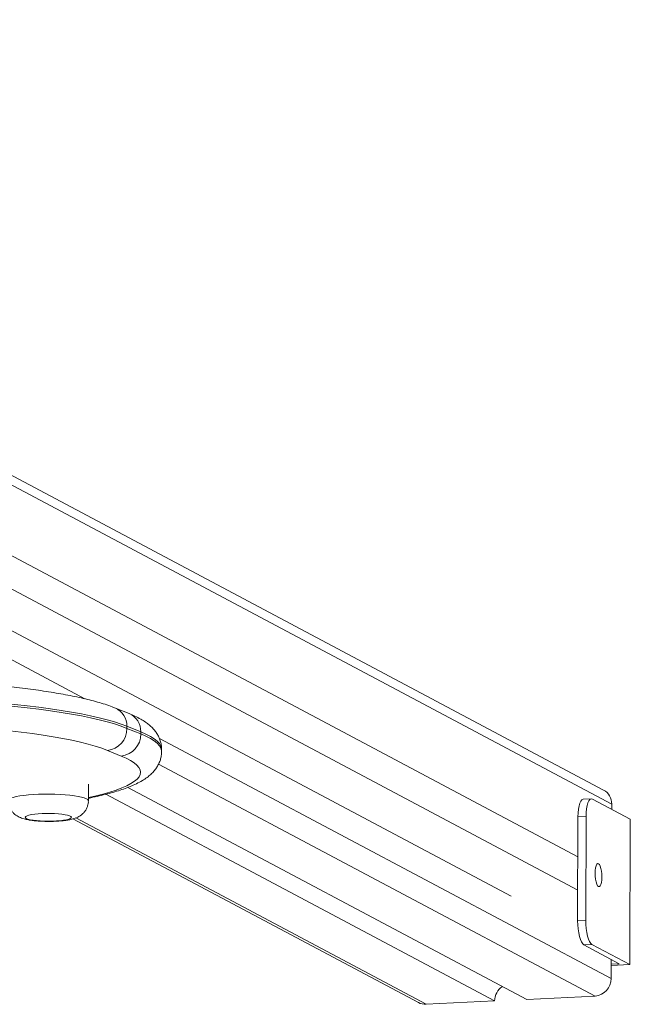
# Model space of a CAD drawing. Header units: millimetres. Extents: x 4385 to 11928, y 17253 to 36963.
# Tile 207 of 256: x 7693.501 to 7693.792, y 18767.523 to 18767.992. Entities that reach past the tile are written whole.
import ezdxf

# ---------------------------------------------------------------- set-up
doc = ezdxf.new("R2010")
doc.units = ezdxf.units.MM
doc.layers.add('БЛАГО_Ботаническая_Р$0$БЛАГО_МАФ', color=7, linetype='Continuous', lineweight=0, true_color=0x000000)

# ---------------------------------------------------------------- blocks, each defined once
blk = doc.blocks.new('БЛАГО_Ботаническая_Р$0$дио 1.15')
at = {"layer": 'БЛАГО_Ботаническая_Р$0$БЛАГО_МАФ'}
for p, q in [((-1.812531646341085, -0.7628434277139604), (-1.446843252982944, -0.06925238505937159)), ((-1.452257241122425, -0.1171192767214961), (-1.809470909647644, -0.7946366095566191)), ((-1.436420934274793, -0.1171192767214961), (-1.79363460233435, -0.7946366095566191)), ((-1.40276868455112, -0.1171192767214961), (-1.76845709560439, -0.8107103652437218)), ((-1.761754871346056, -0.806796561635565), (-1.396991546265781, -0.1149600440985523)), ((-1.585945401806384, -0.3068546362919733), (-1.719084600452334, -0.5593762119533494)), ((-1.775896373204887, -0.5552970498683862), (-1.864123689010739, -0.7226353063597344)), ((-1.776343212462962, -0.5539457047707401), (-1.863308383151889, -0.7188902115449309)), ((-1.767719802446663, -0.5612705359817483), (-1.75980167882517, -0.5612705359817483)), ((-1.767579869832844, -0.5612518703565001), (-1.767719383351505, -0.5612705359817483)), ((-1.764569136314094, -0.5695920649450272), (-1.862420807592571, -0.7551848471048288)), ((-1.746311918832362, -0.5768558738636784), (-1.743676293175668, -0.5702661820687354)), ((-1.726105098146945, -0.5805832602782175), (-1.723469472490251, -0.5739933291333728)), ((-1.761240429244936, -0.5801159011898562), (-1.861619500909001, -0.7705021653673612)), ((-1.733139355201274, -0.5795358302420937), (-1.735774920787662, -0.5861255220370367)), ((-1.734785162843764, -0.5861255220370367), (-1.732149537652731, -0.5795358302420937)), ((-1.733139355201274, -0.5795358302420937), (-1.732149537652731, -0.5795358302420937)), ((-1.735774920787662, -0.5861255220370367), (-1.734785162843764, -0.5861255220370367)), ((-1.750064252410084, -0.5946976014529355), (-1.859916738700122, -0.8030517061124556)), ((-1.737887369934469, -0.5950388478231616), (-1.851597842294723, -0.8107103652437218)), ((-1.744085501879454, -0.5961018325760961), (-1.743095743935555, -0.5961018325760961)), ((-1.864123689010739, -0.7226353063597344), (-1.862420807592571, -0.7551848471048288)), ((-1.861619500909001, -0.7705021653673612), (-1.859916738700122, -0.8030517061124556)), ((-1.824077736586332, -0.7946366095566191), (-1.823877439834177, -0.7984659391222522)), ((-1.774589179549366, -0.7946366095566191), (-1.824077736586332, -0.7946366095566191)), ((-1.774388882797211, -0.7984659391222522), (-1.774589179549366, -0.7946366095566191)), ((-1.765955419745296, -0.8009570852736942), (-1.766155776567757, -0.7971277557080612)), ((-1.835365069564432, -0.8014816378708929), (-1.844904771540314, -0.8195753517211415)), ((-1.844469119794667, -0.8145396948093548), (-1.835565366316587, -0.7976523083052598)), ((-1.835365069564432, -0.8014816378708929), (-1.835565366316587, -0.7976523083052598)), ((-1.774388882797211, -0.7984659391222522), (-1.823877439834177, -0.7984659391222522)), ((-1.766081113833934, -0.8014816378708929), (-1.775620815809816, -0.8195753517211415)), ((-1.851597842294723, -0.8107103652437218), (-1.842450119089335, -0.8107103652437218)), ((-1.844904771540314, -0.8195753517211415), (-1.845368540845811, -0.8107103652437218)), ((-1.844669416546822, -0.8107103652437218), (-1.844469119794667, -0.8145396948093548)), ((-1.77094686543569, -0.8107103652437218), (-1.76845709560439, -0.8107103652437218)), ((-1.775620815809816, -0.8195753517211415), (-1.844904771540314, -0.8195753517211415))]:
    blk.add_line(p, q, dxfattribs=at)
at = {"layer": 'БЛАГО_Ботаническая_Р$0$БЛАГО_МАФ', "flags": 128}
for points in [[(-1.743676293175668, -0.5702661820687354), (-1.742663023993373, -0.5675316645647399), (-1.74167643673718, -0.5644626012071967), (-1.740719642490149, -0.5610688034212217), (-1.73979563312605, -0.5573605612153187), (-1.738907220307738, -0.5533493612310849), (-1.738057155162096, -0.5490474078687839), (-1.737248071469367, -0.5444681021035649), (-1.736482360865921, -0.5396255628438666), (-1.735762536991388, -0.5345346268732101), (-1.735090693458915, -0.5292108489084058), (-1.73446892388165, -0.523670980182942), (-1.733899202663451, -0.5179320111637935), (-1.733383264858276, -0.5120111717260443), (-1.732922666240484, -0.5059273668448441), (-1.732518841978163, -0.499699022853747), (-1.732173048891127, -0.4933452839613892), (-1.731886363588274, -0.4868857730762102), (-1.731659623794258, -0.4803403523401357), (-1.731493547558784, -0.4737293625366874), (-1.731388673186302, -0.4670731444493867), (-1.731345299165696, -0.4603920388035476), (-1.731363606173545, -0.4537068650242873)], [(-1.719800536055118, -0.4532631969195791), (-1.719780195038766, -0.4601905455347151), (-1.71982099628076, -0.4671147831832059), (-1.719922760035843, -0.4740160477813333), (-1.720085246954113, -0.4808751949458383), (-1.720307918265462, -0.4876728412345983), (-1.720590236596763, -0.4943896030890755), (-1.720931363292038, -0.5010065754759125), (-1.721330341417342, -0.5075053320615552), (-1.721786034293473, -0.5138672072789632), (-1.722297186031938, -0.5200747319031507), (-1.722862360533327, -0.5261099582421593), (-1.723479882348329, -0.5319561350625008), (-1.724148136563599, -0.5375967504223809), (-1.724865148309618, -0.5430157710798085), (-1.725628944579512, -0.5481978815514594), (-1.726437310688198, -0.5531287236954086), (-1.727287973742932, -0.557794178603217), (-1.728178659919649, -0.5621813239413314), (-1.729106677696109, -0.5662774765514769), (-1.730069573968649, -0.5700711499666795), (-1.731064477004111, -0.57355205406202), (-1.732088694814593, -0.5767096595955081), (-1.733139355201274, -0.5795358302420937)], [(-1.732149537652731, -0.5795358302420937), (-1.731098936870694, -0.5767096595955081), (-1.730074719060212, -0.57355205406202), (-1.729079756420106, -0.5700711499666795), (-1.72811691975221, -0.5662774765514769), (-1.727188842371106, -0.5621813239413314), (-1.726298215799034, -0.557794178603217), (-1.725447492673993, -0.5531287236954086), (-1.724639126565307, -0.5481978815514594), (-1.72387539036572, -0.5430157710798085), (-1.723158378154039, -0.5375967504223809), (-1.72249012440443, -0.5319561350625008), (-1.721872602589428, -0.5261099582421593), (-1.721307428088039, -0.5200747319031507), (-1.720796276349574, -0.5138672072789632), (-1.720340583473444, -0.5075053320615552), (-1.719941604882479, -0.5010065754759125), (-1.719600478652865, -0.4943896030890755), (-1.719318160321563, -0.4876728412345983), (-1.719095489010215, -0.4808751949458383), (-1.718933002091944, -0.4740160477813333), (-1.718831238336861, -0.4671147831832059), (-1.718790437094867, -0.4601905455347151), (-1.718810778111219, -0.4532631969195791)], [(-1.767719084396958, -0.523129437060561), (-1.767427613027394, -0.5232108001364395), (-1.767000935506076, -0.5236271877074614), (-1.766587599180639, -0.5243896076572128), (-1.766195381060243, -0.5254837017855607), (-1.765831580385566, -0.526889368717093), (-1.765502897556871, -0.5285800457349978), (-1.765215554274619, -0.530524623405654), (-1.764974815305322, -0.5326864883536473), (-1.764785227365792, -0.5350256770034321), (-1.764650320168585, -0.5374986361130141), (-1.764572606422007, -0.5400589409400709), (-1.764553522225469, -0.5426592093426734), (-1.764593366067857, -0.5452511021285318), (-1.764691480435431, -0.5477858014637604), (-1.764846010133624, -0.5502168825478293), (-1.7650540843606, -0.5524981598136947), (-1.765311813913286, -0.5545879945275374), (-1.765614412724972, -0.5564469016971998), (-1.765956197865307, -0.5580404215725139), (-1.766330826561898, -0.5593388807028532), (-1.766731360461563, -0.560317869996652), (-1.767150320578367, -0.5609596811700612), (-1.767579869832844, -0.5612518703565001)], [(-1.775556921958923, -0.5532299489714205), (-1.775231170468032, -0.5529655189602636), (-1.774918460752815, -0.5523552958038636), (-1.774628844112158, -0.5514184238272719), (-1.774371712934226, -0.5501852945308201), (-1.774155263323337, -0.5486956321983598), (-1.773986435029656, -0.5469970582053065), (-1.773870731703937, -0.5451443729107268), (-1.773811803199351, -0.5431971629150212), (-1.773811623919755, -0.5412176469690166), (-1.773870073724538, -0.5392699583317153), (-1.773985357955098, -0.5374163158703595), (-1.774153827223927, -0.5357163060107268), (-1.774369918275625, -0.5342249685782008), (-1.774626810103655, -0.5329896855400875), (-1.77491618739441, -0.5320506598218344), (-1.775228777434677, -0.5314375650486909), (-1.775554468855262, -0.5311707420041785), (-1.775882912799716, -0.5312580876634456), (-1.776203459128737, -0.5316972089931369), (-1.776505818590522, -0.5324739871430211), (-1.776780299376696, -0.5335632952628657), (-1.777018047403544, -0.5349301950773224), (-1.777211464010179, -0.5365308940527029), (-1.777354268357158, -0.5383137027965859), (-1.777441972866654, -0.5402211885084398), (-1.777471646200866, -0.5421925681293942), (-1.777442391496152, -0.5441641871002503), (-1.777355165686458, -0.5460726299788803), (-1.777212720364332, -0.5478563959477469), (-1.777019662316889, -0.5494585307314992), (-1.776782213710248, -0.5508273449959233), (-1.776507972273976, -0.5519190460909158), (-1.776205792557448, -0.5526982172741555), (-1.775885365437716, -0.5531399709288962), (-1.775556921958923, -0.5532299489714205)], [(-1.766139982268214, -0.5612705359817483), (-1.765427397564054, -0.5644063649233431), (-1.764496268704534, -0.5680894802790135), (-1.763532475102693, -0.5714548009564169), (-1.762539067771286, -0.5744915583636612), (-1.761519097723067, -0.5771908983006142), (-1.760475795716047, -0.5795442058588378), (-1.759412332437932, -0.5815438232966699), (-1.758332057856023, -0.5831840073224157), (-1.757238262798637, -0.5844594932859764), (-1.756134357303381, -0.5853664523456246), (-1.755023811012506, -0.5859017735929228), (-1.753910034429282, -0.5860640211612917), (-1.752796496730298, -0.5858527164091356), (-1.751686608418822, -0.5852683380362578), (-1.750583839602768, -0.584312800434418), (-1.749491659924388, -0.5829892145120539), (-1.748413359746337, -0.5813014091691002), (-1.747352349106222, -0.5792548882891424), (-1.746311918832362, -0.5768558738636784)], [(-1.735774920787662, -0.5861255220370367), (-1.736854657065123, -0.5886238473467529), (-1.737954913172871, -0.5907715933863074), (-1.739072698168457, -0.5925630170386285), (-1.740204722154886, -0.5939926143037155), (-1.741347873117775, -0.595056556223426), (-1.742498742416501, -0.5957517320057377), (-1.743654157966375, -0.5960759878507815), (-1.744085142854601, -0.5961018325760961)], [(-1.743095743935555, -0.5961018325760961), (-1.742664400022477, -0.5960759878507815), (-1.741508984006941, -0.5957517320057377), (-1.740358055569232, -0.595056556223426), (-1.739214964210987, -0.5939926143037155), (-1.738082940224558, -0.5925630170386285), (-1.736965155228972, -0.5907715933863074), (-1.735864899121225, -0.5886238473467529), (-1.734785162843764, -0.5861255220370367)], [(-1.835565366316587, -0.7976523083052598), (-1.835065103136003, -0.7970638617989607), (-1.834203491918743, -0.796498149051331), (-1.833014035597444, -0.7959769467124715), (-1.831542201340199, -0.7955198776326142), (-1.829844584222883, -0.7951448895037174), (-1.827986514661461, -0.7948661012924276), (-1.826039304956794, -0.7946945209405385), (-1.824077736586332, -0.7946366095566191)], [(-1.774589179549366, -0.7946366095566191), (-1.772688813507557, -0.7946945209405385), (-1.770922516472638, -0.7948661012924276), (-1.769358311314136, -0.7951448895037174), (-1.768056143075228, -0.7955198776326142), (-1.767066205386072, -0.7959769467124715), (-1.766426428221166, -0.796498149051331), (-1.766161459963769, -0.7970638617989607), (-1.766155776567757, -0.7971277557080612)], [(-1.823877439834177, -0.7984659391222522), (-1.825838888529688, -0.7985238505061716), (-1.827786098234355, -0.7986954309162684), (-1.829644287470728, -0.7989742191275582), (-1.831341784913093, -0.7993492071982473), (-1.832813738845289, -0.7998062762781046), (-1.834003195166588, -0.8003274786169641), (-1.834864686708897, -0.8008931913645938), (-1.835365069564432, -0.8014816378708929)], [(-1.766081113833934, -0.8014816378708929), (-1.765961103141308, -0.8008931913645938), (-1.766226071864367, -0.8003274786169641), (-1.766865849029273, -0.7998062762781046), (-1.767855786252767, -0.7993492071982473), (-1.769157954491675, -0.7989742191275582), (-1.770722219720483, -0.7986954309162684), (-1.772488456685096, -0.7985238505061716), (-1.774388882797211, -0.7984659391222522)], [(-1.807756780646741, -0.8044970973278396), (-1.807344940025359, -0.8040680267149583), (-1.806590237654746, -0.8036679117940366), (-1.805544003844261, -0.803324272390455), (-1.804277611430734, -0.8030607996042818), (-1.802877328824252, -0.8028952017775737), (-1.801438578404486, -0.8028384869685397), (-1.800059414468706, -0.8028952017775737), (-1.798833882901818, -0.8030607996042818), (-1.797845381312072, -0.803324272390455), (-1.797161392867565, -0.8036679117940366), (-1.796828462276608, -0.8040680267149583), (-1.796869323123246, -0.8044970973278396), (-1.797281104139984, -0.8049264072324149), (-1.798035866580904, -0.8053265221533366), (-1.799082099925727, -0.8056699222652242), (-1.800348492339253, -0.8059336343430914), (-1.801748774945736, -0.8060992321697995), (-1.803187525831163, -0.8061557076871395), (-1.804566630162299, -0.8060992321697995), (-1.805792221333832, -0.8059336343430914), (-1.806780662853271, -0.8056699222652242), (-1.807464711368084, -0.8053265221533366), (-1.807797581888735, -0.8049264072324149), (-1.807756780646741, -0.8044970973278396)]]:
    blk.add_lwpolyline(points, dxfattribs=at)
at = {"layer": 'БЛАГО_Ботаническая_Р$0$БЛАГО_МАФ'}
for centre, radius, start, end in [((-1.733323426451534, -0.5691215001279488), 0.01041595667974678, 186.3093754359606, 271.0125844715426), ((-1.735958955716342, -0.5757110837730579), 0.01041606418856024, 186.3099086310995, 271.0123744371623), ((-1.731886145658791, -0.570380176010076), 0.009159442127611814, 268.3521558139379, 336.7848038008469), ((-1.734521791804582, -0.5769696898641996), 0.009159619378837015, 268.3523188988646, 336.7645216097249), ((-1.856936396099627, -0.7222386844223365), 0.007198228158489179, 152.2781181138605, 183.1585939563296), ((-1.862439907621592, -0.7636396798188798), 0.008454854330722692, 34.53005630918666, 89.87056425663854), ((-1.851651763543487, -0.8024215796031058), 0.008288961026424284, 184.3598289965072, 270.372723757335), ((-1.768331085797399, -0.8032306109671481), 0.007480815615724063, 269.0348436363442, 331.5312485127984)]:
    blk.add_arc(centre, radius, start, end, dxfattribs=at)
for points, knots in [([(-1.723469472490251, -0.5739933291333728), (-1.723272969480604, -0.5734905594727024), (-1.722661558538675, -0.5719262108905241), (-1.721705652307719, -0.5691319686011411), (-1.720622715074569, -0.5655251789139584), (-1.719618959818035, -0.5617248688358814), (-1.718680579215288, -0.557732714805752), (-1.717799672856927, -0.5535419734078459), (-1.716970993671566, -0.5491520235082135), (-1.716191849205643, -0.54456523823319), (-1.715460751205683, -0.539786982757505), (-1.714777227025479, -0.5348240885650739), (-1.71414114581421, -0.5296856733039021), (-1.71355291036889, -0.5243815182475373), (-1.713013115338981, -0.518922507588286), (-1.71252219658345, -0.5133207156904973), (-1.712081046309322, -0.5075884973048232), (-1.711690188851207, -0.5017391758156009), (-1.711350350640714, -0.4957864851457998), (-1.711062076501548, -0.4897445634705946), (-1.710826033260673, -0.4836278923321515), (-1.710642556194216, -0.47745131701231), (-1.710511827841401, -0.4712297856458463), (-1.710435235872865, -0.4649788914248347), (-1.710410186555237, -0.4591068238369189), (-1.710430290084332, -0.4553262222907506), (-1.710439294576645, -0.4536329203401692)], [0, 0, 0, 0, 0.02245412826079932, 0.06986516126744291, 0.116017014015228, 0.1610525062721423, 0.2052954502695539, 0.2489694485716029, 0.2922249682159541, 0.3351657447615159, 0.3778649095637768, 0.4203776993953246, 0.4627406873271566, 0.5049849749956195, 0.5471351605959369, 0.5892060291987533, 0.6312158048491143, 0.6731734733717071, 0.7150891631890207, 0.7569711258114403, 0.7988257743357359, 0.840660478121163, 0.8824788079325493, 0.9242866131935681, 0.9660885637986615, 1, 1, 1, 1]), ([(-1.767711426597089, -0.5231641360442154), (-1.767865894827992, -0.5231536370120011), (-1.76855236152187, -0.5231069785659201), (-1.769735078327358, -0.5233418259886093), (-1.771161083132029, -0.5238221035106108), (-1.772405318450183, -0.5245210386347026), (-1.773463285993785, -0.5253596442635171), (-1.774339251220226, -0.5262994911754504), (-1.775046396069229, -0.5273029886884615), (-1.77561315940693, -0.5283584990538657), (-1.776084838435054, -0.5295128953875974), (-1.776517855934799, -0.5309329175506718), (-1.776873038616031, -0.5325898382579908), (-1.777154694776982, -0.5344723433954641), (-1.77735707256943, -0.5364008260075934), (-1.777496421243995, -0.5384225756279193), (-1.77757456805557, -0.5405318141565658), (-1.777591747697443, -0.5426464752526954), (-1.777549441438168, -0.5447427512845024), (-1.777447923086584, -0.5467927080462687), (-1.777284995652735, -0.5487740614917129), (-1.777053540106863, -0.5506841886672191), (-1.776726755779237, -0.5525726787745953), (-1.776321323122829, -0.5541916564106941), (-1.775809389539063, -0.5556058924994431), (-1.775242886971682, -0.5567712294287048), (-1.774513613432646, -0.5578875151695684), (-1.773582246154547, -0.558937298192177), (-1.772448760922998, -0.5598560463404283), (-1.771137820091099, -0.5605923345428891), (-1.769691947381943, -0.5610679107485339), (-1.768525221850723, -0.5612913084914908), (-1.767863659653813, -0.5612478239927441), (-1.767714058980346, -0.5612379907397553)], [0, 0, 0, 0, 0.008805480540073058, 0.03913220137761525, 0.067640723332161, 0.09478523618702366, 0.1209161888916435, 0.1463848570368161, 0.171683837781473, 0.1976914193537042, 0.2261712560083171, 0.2606999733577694, 0.3085228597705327, 0.3501196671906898, 0.3891127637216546, 0.4298540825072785, 0.4693505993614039, 0.5083120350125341, 0.5471740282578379, 0.5862294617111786, 0.625861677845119, 0.6667158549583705, 0.7100979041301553, 0.7596296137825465, 0.7915929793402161, 0.8201659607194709, 0.8481410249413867, 0.8761867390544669, 0.9045553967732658, 0.9332837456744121, 0.9622913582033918, 0.9914728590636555, 1, 1, 1, 1]), ([(-1.76648888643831, -0.5612705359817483), (-1.766339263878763, -0.5620084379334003), (-1.765903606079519, -0.5641569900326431), (-1.765131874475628, -0.5674644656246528), (-1.764170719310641, -0.571217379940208), (-1.763145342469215, -0.5747483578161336), (-1.762045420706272, -0.5780819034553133), (-1.760847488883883, -0.5812287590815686), (-1.759513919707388, -0.5842106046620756), (-1.758081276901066, -0.5868638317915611), (-1.756584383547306, -0.5891141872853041), (-1.755097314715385, -0.5909256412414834), (-1.753579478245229, -0.592412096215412), (-1.751991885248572, -0.5936418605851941), (-1.75030705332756, -0.5946365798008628), (-1.748515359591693, -0.5954037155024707), (-1.746576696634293, -0.5959036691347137), (-1.745070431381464, -0.596133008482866), (-1.74422493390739, -0.5960840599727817), (-1.744085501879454, -0.5960759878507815)], [0, 0, 0, 0, 0.03892352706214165, 0.1133337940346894, 0.1884588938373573, 0.2645418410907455, 0.341935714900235, 0.4211489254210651, 0.502875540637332, 0.5877377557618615, 0.6593122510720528, 0.7201693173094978, 0.7732739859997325, 0.8210803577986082, 0.8653354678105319, 0.9073178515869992, 0.9479640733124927, 0.991418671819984, 1, 1, 1, 1]), ([(-1.743080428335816, -0.5960752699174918), (-1.742534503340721, -0.5960659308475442), (-1.741305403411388, -0.5960449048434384), (-1.739452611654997, -0.5956419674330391), (-1.737590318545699, -0.5949790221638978), (-1.735871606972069, -0.5940781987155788), (-1.734285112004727, -0.592975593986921), (-1.732803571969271, -0.5916669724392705), (-1.731389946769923, -0.5901202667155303), (-1.730003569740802, -0.5882683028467), (-1.728619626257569, -0.5860172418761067), (-1.727306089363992, -0.5834613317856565), (-1.72649481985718, -0.5815171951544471), (-1.726105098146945, -0.5805832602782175)], [0, 0, 0, 0, 0.05635366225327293, 0.1268750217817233, 0.1976313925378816, 0.2701046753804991, 0.3460744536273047, 0.4277929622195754, 0.5181637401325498, 0.6208439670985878, 0.7396220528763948, 0.8749182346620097, 1, 1, 1, 1])]:
    blk.add_open_spline(points, degree=3, knots=knots, dxfattribs=at)
blk = doc.blocks.new('*U1064')
at = {"layer": 'БЛАГО_Ботаническая_Р$0$БЛАГО_МАФ', "color": 1, "rotation": 89.8122082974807}
blk.add_blockref('БЛАГО_Ботаническая_Р$0$дио 1.15', (7692.978097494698, 18769.38939385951), dxfattribs=at)

msp = doc.modelspace()

# ---------------------------------------------------------------- block references
msp.add_blockref('*U1064', (0, 0))

doc.saveas('drawing.dxf')
